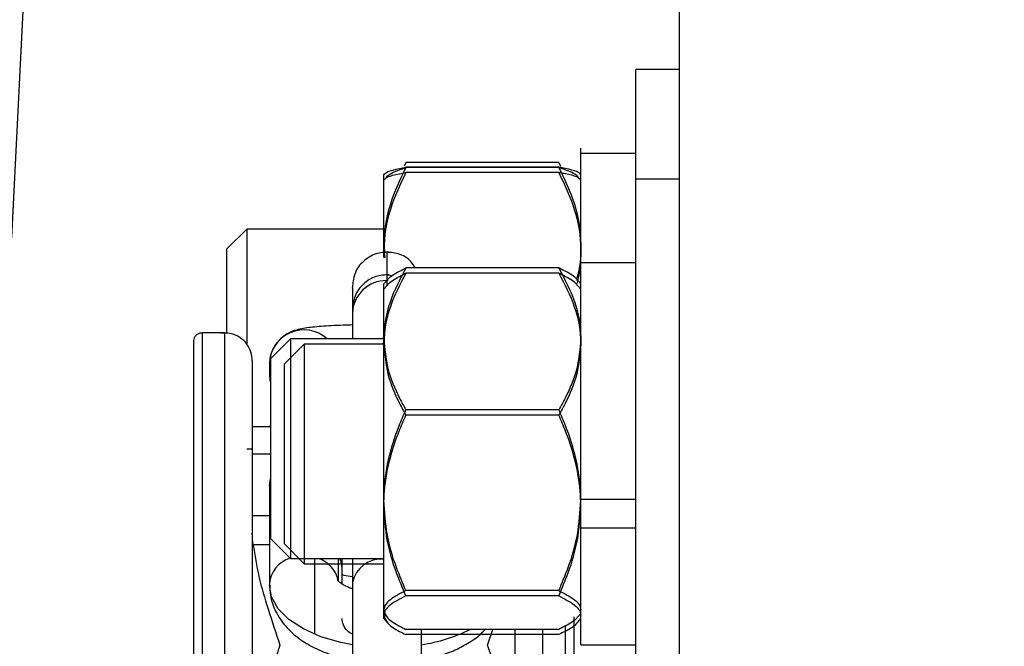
# Model space of a CAD drawing. Header units: inches. Extents: x 170 to 288, y 234 to 248.
# Tile 49 of 192: x 177.777 to 177.8517, y 244.2161 to 244.2637. Entities that reach past the tile are written whole.
import ezdxf

# ---------------------------------------------------------------- set-up
doc = ezdxf.new("R2010")
doc.units = ezdxf.units.IN
doc.header["$LTSCALE"] = 0.25
doc.header["$MEASUREMENT"] = 0
doc.layers.add('ANNOTATIONS', color=1, linetype='Continuous')
doc.layers.add('SLIM E GUIDE MOTOR LH', color=7, linetype='Continuous')
doc.styles.add('ARIAL', font='arial.ttf', dxfattribs={"height": 0.09375})
doc.dimstyles.new('STANDARD$0', dxfattribs={"dimtxt": 0.09375, "dimasz": 0.09375, "dimexe": 0.03125, "dimexo": 0.046875, "dimgap": 0.09, "dimtad": 0, "dimtih": 1, "dimtoh": 1, "dimdec": 4, "dimzin": 0, "dimdsep": 46, "dimtxsty": 'ARIAL', "dimcen": 0.09, "dimadec": 0, "dimazin": 0, "dimtfac": 1, "dimtdec": 4, "dimtofl": 0, "dimtmove": 0, "dimatfit": 1, "dimfxl": 1, "dimtolj": 1, "dimtzin": 0, "dimarcsym": 0})

# ---------------------------------------------------------------- blocks, each defined once
blk = doc.blocks.new('*D8')
at = {"layer": 'ANNOTATIONS', "color": 0, "lineweight": -2, "transparency": 16777216}
for p, q in [((177.4958005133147, 244.7789401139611), (177.4958005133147, 245.4337754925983)), ((178.1204172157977, 244.2824744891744), (178.1204172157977, 245.4337754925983)), ((177.4020505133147, 245.4025254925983), (177.3083005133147, 245.4025254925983)), ((178.2141672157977, 245.4025254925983), (178.3079172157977, 245.4025254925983))]:
    blk.add_line(p, q, dxfattribs=at)
at = {"layer": 'ANNOTATIONS', "color": 0, "transparency": 16777216}
for points in [[(177.4020505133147, 245.4181504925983), (177.4020505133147, 245.3869004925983), (177.4958005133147, 245.4025254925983)], [(178.2141672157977, 245.4181504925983), (178.2141672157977, 245.3869004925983), (178.1204172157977, 245.4025254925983)]]:
    blk.add_solid(points, dxfattribs=at)
at = {"layer": 'defpoints', "color": 0, "transparency": 16777216}
for p in [(178.1204172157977, 245.4025254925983), (177.4958005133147, 244.6851901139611), (178.1204172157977, 244.1887244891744)]:
    blk.add_point(p, dxfattribs=at)
at = {"layer": 'ANNOTATIONS', "color": 0, "transparency": 16777216, "insert": (177.8591191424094, 245.4025254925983), "char_height": 0.09375, "attachment_point": 5, "style": 'ARIAL'}
blk.add_mtext('\\A1;27 1/2"', dxfattribs=at)

msp = doc.modelspace()

# ---------------------------------------------------------------- linework, layer by layer
at = {"layer": 'SLIM E GUIDE MOTOR LH'}
for p, q in [((177.8270502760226, 244.1880811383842), (177.8270502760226, 245.1964911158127)), ((177.7763982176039, 244.2471228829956), (177.7786284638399, 244.2917423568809)), ((177.8270499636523, 244.2598808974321), (177.8237167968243, 244.2598808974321)), ((177.8237167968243, 244.2098975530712), (177.8237167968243, 244.2598808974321)), ((177.8195504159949, 244.2166444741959), (177.8195504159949, 244.2539278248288)), ((177.8237167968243, 244.2535308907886), (177.8195501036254, 244.2535308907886)), ((177.8195501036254, 244.2162475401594), (177.8195501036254, 244.2535308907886)), ((177.8062837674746, 244.2528472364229), (177.806157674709, 244.2525604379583)), ((177.8062834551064, 244.2524503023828), (177.8062036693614, 244.2522686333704)), ((177.8178833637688, 244.2524503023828), (177.8062834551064, 244.2524503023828)), ((177.8178836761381, 244.2528472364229), (177.8062837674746, 244.2528472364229)), ((177.8178836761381, 244.2524759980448), (177.8062837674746, 244.2524759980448)), ((177.8178833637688, 244.2524503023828), (177.817963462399, 244.2522686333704)), ((177.8178836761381, 244.2528472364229), (177.8180097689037, 244.2525604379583)), ((177.8046167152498, 244.2456194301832), (177.8046170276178, 244.2519277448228)), ((177.8178833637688, 244.2520790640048), (177.8062834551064, 244.2520790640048)), ((177.8270499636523, 244.2515642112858), (177.8237167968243, 244.2515642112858)), ((177.7942104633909, 244.2477778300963), (177.792683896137, 244.2462511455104)), ((177.8046170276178, 244.2477778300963), (177.7942104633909, 244.2477778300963)), ((177.7942104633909, 244.2477778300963), (177.7942104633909, 244.23906671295)), ((177.8046170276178, 244.2465308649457), (177.8046839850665, 244.2459918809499)), ((177.792683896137, 244.2462511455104), (177.792683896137, 244.2398831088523)), ((177.8046167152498, 244.2461339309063), (177.8046836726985, 244.2455949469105)), ((177.8048545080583, 244.2434805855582), (177.8048548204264, 244.2460417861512)), ((177.8237167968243, 244.2452142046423), (177.8195501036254, 244.2452142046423)), ((177.8052937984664, 244.2442368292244), (177.804690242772, 244.2443172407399)), ((177.8178833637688, 244.2444389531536), (177.8062834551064, 244.2444389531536)), ((177.8178836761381, 244.2448358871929), (177.8062837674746, 244.2448358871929)), ((177.8046167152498, 244.218230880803), (177.8046170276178, 244.2436277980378)), ((177.8048629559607, 244.2435164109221), (177.8046167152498, 244.2432308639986)), ((177.8048632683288, 244.2439133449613), (177.8046170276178, 244.2436277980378)), ((177.8195501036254, 244.2432308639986), (177.8193038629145, 244.2435164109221)), ((177.8195504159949, 244.2436277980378), (177.8193041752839, 244.2439133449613)), ((177.8022303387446, 244.2433058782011), (177.8022303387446, 244.2394611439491)), ((177.7925321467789, 244.2399052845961), (177.7908262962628, 244.2399052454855)), ((177.7975354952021, 244.2394611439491), (177.7960086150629, 244.2379344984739)), ((177.7985767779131, 244.2390642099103), (177.7970502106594, 244.2375375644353)), ((177.8046170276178, 244.2394611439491), (177.7975354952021, 244.2394611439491)), ((177.7975354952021, 244.2394611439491), (177.7975354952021, 244.2227944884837)), ((177.8046167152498, 244.2390642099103), (177.7985767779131, 244.2390642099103)), ((177.7985767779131, 244.2390642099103), (177.7985767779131, 244.2223975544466)), ((177.8046167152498, 244.2391012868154), (177.8043457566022, 244.2390642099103)), ((177.8046170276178, 244.2394982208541), (177.8043460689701, 244.2394611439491)), ((177.7959310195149, 244.2375194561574), (177.7959313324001, 244.2366206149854)), ((177.7960086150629, 244.2379344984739), (177.7960086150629, 244.2243211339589)), ((177.7970502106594, 244.2375375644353), (177.7970502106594, 244.2239241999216)), ((177.7960086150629, 244.2372527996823), (177.7959313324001, 244.2366206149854)), ((177.7959363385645, 244.2367874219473), (177.7959598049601, 244.2362551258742)), ((177.7960086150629, 244.2365453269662), (177.7959313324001, 244.2366206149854)), ((177.8178833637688, 244.2336712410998), (177.8062834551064, 244.2336712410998)), ((177.8178836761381, 244.234068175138), (177.8062837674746, 244.234068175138)), ((177.7960086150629, 244.2330037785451), (177.7959560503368, 244.2327856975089)), ((177.7960086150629, 244.2327856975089), (177.7946319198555, 244.2327856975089)), ((177.7942104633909, 244.2311111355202), (177.7946319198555, 244.2311111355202)), ((177.7946319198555, 244.2307402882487), (177.7960086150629, 244.2307402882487)), ((177.7959313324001, 244.228297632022), (177.7960086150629, 244.2288307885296)), ((177.7960086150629, 244.2288027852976), (177.7959691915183, 244.2282971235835)), ((177.7959313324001, 244.228297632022), (177.7959313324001, 244.2207994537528)), ((177.8195501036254, 244.2272894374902), (177.8237167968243, 244.2272894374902)), ((177.7959313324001, 244.2260269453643), (177.7946322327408, 244.2260269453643)), ((177.8195501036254, 244.2251309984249), (177.8237167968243, 244.2251309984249)), ((177.7960086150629, 244.2243211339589), (177.7975354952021, 244.2227944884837)), ((177.7947016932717, 244.2238506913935), (177.7959313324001, 244.2238507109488)), ((177.7970502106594, 244.2239241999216), (177.7985767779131, 244.2223975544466)), ((177.7975354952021, 244.2227944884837), (177.8046170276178, 244.2227944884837)), ((177.7993433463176, 244.2227944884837), (177.7993436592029, 244.21705106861)), ((177.8011806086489, 244.2211212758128), (177.8011806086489, 244.2227944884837)), ((177.7985767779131, 244.2223975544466), (177.8046167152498, 244.2223975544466)), ((177.8014431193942, 244.2208639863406), (177.8014431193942, 244.2220554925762)), ((177.8178836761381, 244.2203601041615), (177.8062837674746, 244.2203601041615)), ((177.8178833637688, 244.2199631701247), (177.8062834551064, 244.2199631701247)), ((177.8046167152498, 244.218230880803), (177.8048629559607, 244.2179453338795)), ((177.8046170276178, 244.2186278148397), (177.8048632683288, 244.2183422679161)), ((177.8193038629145, 244.2179453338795), (177.8195501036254, 244.218230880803)), ((177.8193041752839, 244.2183422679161), (177.8195504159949, 244.2186278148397)), ((177.8178836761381, 244.2174197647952), (177.8062837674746, 244.2174197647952)), ((177.8074802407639, 244.2107492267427), (177.8074799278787, 244.2174197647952)), ((177.8124813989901, 244.2162282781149), (177.812876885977, 244.2174197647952)), ((177.8178833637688, 244.2170228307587), (177.8062834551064, 244.2170228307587)), ((177.8195501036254, 244.2162475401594), (177.8237167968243, 244.2162475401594))]:
    msp.add_line(p, q, dxfattribs=at)
at = {"layer": 'SLIM E GUIDE MOTOR LH', "flags": 128}
for points in [[(177.7908262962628, 244.2399052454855), (177.7908262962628, 244.2227161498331), (177.7908266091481, 244.2186799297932), (177.7908266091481, 244.1992346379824), (177.7908269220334, 244.1963063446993)], [(177.7925321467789, 244.2399052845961), (177.7925321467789, 244.2331066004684), (177.7925324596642, 244.2304184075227), (177.7925324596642, 244.2111343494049), (177.7925327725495, 244.2062637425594), (177.7925327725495, 244.1923418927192)], [(177.8022306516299, 244.2227944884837), (177.8022306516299, 244.2097839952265), (177.8022309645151, 244.2086953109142)], [(177.8022306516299, 244.2162546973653), (177.8013592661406, 244.2164208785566), (177.7998392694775, 244.2168588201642), (177.7985066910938, 244.2174482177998), (177.7974131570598, 244.2181663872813), (177.7966005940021, 244.2189857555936), (177.7961002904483, 244.2198748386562), (177.7959313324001, 244.2207994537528)], [(177.816680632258, 244.1353064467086), (177.816680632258, 244.1475653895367), (177.8166803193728, 244.1537488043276), (177.8166803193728, 244.1722990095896), (177.8166800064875, 244.1783643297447), (177.8166800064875, 244.1901089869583), (177.8166796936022, 244.1957210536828), (177.8166796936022, 244.2111347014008), (177.8166793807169, 244.2157002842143), (177.8166793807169, 244.2174197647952)], [(177.8183867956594, 244.130751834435), (177.8183867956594, 244.1385592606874), (177.8183864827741, 244.1447178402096), (177.8183864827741, 244.1635105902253), (177.8183861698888, 244.1697579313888), (177.8183861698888, 244.1820073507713), (177.8183858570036, 244.1879375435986), (177.8183858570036, 244.2045360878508), (177.8183855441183, 244.209563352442), (177.8183855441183, 244.2177255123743)]]:
    msp.add_lwpolyline(points, dxfattribs=at)
at = {"layer": 'SLIM E GUIDE MOTOR LH'}
for centre, radius, start, end in [((177.8047901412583, 244.2413176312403), 0.00256070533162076, 88.55264974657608, 178.478504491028), ((177.7985561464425, 244.2375144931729), 0.002625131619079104, 47.86311297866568, 179.891678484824), ((177.7981667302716, 244.2206870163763), 0.002238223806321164, 107.2009922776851, 177.1205293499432), ((177.7989305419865, 244.2206539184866), 0.002270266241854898, 11.49582455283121, 70.53956804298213), ((177.7998521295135, 244.222047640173), 0.001591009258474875, 0.2827836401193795, 27.99652129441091), ((177.8044455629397, 244.220487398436), 0.002268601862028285, 85.66535658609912, 167.5098488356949), ((177.805701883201, 244.2282213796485), 0.01209797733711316, 278.451397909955, 296.7670845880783)]:
    msp.add_arc(centre, radius, start, end, dxfattribs=at)
for points, knots in [([(177.8062837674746, 244.2524759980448), (177.8058459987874, 244.2515515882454), (177.8049545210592, 244.2496691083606), (177.8046195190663, 244.2476132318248), (177.804617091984, 244.2465588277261), (177.8046170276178, 244.2465308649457)], [0, 0, 0, 0, 0.4843442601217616, 0.986324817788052, 1, 1, 1, 1]), ([(177.8046170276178, 244.251905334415), (177.8046804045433, 244.2519852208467), (177.8048094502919, 244.2521478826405), (177.8055571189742, 244.2523369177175), (177.8061200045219, 244.2524446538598), (177.8062837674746, 244.2524759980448)], [0, 0, 0, 0, 0.4062879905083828, 0.8272685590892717, 1, 1, 1, 1]), ([(177.8047597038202, 244.2516188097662), (177.804799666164, 244.2516960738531), (177.8049168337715, 244.2519226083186), (177.8055605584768, 244.2521990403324), (177.8061205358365, 244.2523936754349), (177.8062834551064, 244.2524503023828)], [0, 0, 0, 0, 0.2684808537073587, 0.7871725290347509, 1, 1, 1, 1]), ([(177.819407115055, 244.2516188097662), (177.8193671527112, 244.2516960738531), (177.8192499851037, 244.2519226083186), (177.8186062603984, 244.2521990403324), (177.8180462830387, 244.2523936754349), (177.8178833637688, 244.2524503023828)], [0, 0, 0, 0, 0.2684808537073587, 0.7871725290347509, 1, 1, 1, 1]), ([(177.8178836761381, 244.2524759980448), (177.8183214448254, 244.2515515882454), (177.8192129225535, 244.2496691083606), (177.8195479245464, 244.2476132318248), (177.8195503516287, 244.2465588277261), (177.8195504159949, 244.2465308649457)], [0, 0, 0, 0, 0.4843442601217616, 0.986324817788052, 1, 1, 1, 1]), ([(177.8195504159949, 244.251905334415), (177.8194870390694, 244.2519852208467), (177.8193579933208, 244.2521478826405), (177.8186103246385, 244.2523369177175), (177.8180474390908, 244.2524446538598), (177.8178836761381, 244.2524759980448)], [0, 0, 0, 0, 0.4062879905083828, 0.8272685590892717, 1, 1, 1, 1]), ([(177.8062834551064, 244.2520790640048), (177.8058456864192, 244.2511546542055), (177.8049542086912, 244.2492721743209), (177.8046192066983, 244.2472162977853), (177.804616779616, 244.2461618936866), (177.8046167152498, 244.2461339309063)], [0, 0, 0, 0, 0.4843442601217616, 0.986324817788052, 1, 1, 1, 1]), ([(177.8046167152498, 244.251508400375), (177.8046800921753, 244.2515882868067), (177.8048091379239, 244.2517509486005), (177.8055568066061, 244.2519399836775), (177.8061196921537, 244.2520477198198), (177.8062834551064, 244.2520790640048)], [0, 0, 0, 0, 0.4062879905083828, 0.8272685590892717, 1, 1, 1, 1]), ([(177.8178833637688, 244.2520790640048), (177.8183211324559, 244.2511546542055), (177.819212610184, 244.2492721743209), (177.8195476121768, 244.2472162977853), (177.8195500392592, 244.2461618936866), (177.8195501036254, 244.2461339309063)], [0, 0, 0, 0, 0.4843442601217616, 0.986324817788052, 1, 1, 1, 1]), ([(177.8195501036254, 244.251508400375), (177.8194867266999, 244.2515882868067), (177.8193576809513, 244.2517509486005), (177.818610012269, 244.2519399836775), (177.8180471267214, 244.2520477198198), (177.8178833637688, 244.2520790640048)], [0, 0, 0, 0, 0.4062879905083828, 0.8272685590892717, 1, 1, 1, 1]), ([(177.8195504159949, 244.2465308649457), (177.8195350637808, 244.2456898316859), (177.8195193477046, 244.2448288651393), (177.8192289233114, 244.2440121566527), (177.8192221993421, 244.2439932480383)], [0, 0, 0, 0, 0.9768477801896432, 1, 1, 1, 1]), ([(177.805019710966, 244.2460366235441), (177.8046760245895, 244.2460205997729), (177.803957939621, 244.2459871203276), (177.8030053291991, 244.2453613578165), (177.802361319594, 244.2445548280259), (177.8021948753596, 244.2431225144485), (177.8022400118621, 244.2434439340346), (177.8022277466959, 244.2430588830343), (177.8022310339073, 244.2426403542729), (177.8022301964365, 244.2420637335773), (177.802230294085, 244.2415984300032), (177.8022303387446, 244.2413856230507)], [0, 0, 0, 0, 0.1083218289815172, 0.226323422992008, 0.3443369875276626, 0.452646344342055, 0.5656698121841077, 0.678695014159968, 0.7917186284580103, 0.9047423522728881, 0.9999999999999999, 0.9999999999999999, 0.9999999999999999, 0.9999999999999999]), ([(177.8069927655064, 244.2448358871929), (177.8068888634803, 244.2450087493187), (177.8065929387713, 244.2455010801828), (177.8057411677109, 244.2459755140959), (177.8050303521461, 244.2460168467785), (177.804690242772, 244.2460366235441)], [0, 0, 0, 0, 0.2200854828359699, 0.6268283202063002, 1, 1, 1, 1]), ([(177.8195501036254, 244.2461339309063), (177.8195347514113, 244.2452928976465), (177.8195190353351, 244.2444319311), (177.819228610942, 244.2436152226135), (177.8192218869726, 244.2435963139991)], [0, 0, 0, 0, 0.9768477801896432, 1, 1, 1, 1]), ([(177.805019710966, 244.2443172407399), (177.8046758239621, 244.2442995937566), (177.8039573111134, 244.2442627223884), (177.8030080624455, 244.2436643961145), (177.8023515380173, 244.2427545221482), (177.802269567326, 244.2420397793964), (177.8022303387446, 244.2416977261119)], [0, 0, 0, 0, 0.2393076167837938, 0.5000060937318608, 0.7607187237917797, 1, 1, 1, 1]), ([(177.8062834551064, 244.2444389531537), (177.8058456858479, 244.2436018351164), (177.8049542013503, 244.241897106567), (177.8046192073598, 244.2400351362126), (177.8046167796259, 244.2390804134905), (177.8046167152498, 244.2390550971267)], [0, 0, 0, 0, 0.4843419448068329, 0.9863263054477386, 1, 1, 1, 1]), ([(177.8062837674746, 244.2448358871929), (177.8058459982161, 244.2439987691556), (177.8049545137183, 244.242294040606), (177.8046195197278, 244.2404320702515), (177.804617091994, 244.2394773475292), (177.8046170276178, 244.2394520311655)], [0, 0, 0, 0, 0.4843419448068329, 0.9863263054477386, 1, 1, 1, 1]), ([(177.8048832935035, 244.2434989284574), (177.8048957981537, 244.2435267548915), (177.805003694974, 244.2437668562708), (177.8055667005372, 244.2440804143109), (177.8061219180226, 244.2443581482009), (177.8062834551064, 244.2444389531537)], [0, 0, 0, 0, 0.08504328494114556, 0.733799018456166, 0.9999999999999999, 0.9999999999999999, 0.9999999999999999, 0.9999999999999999]), ([(177.8048836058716, 244.2438958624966), (177.8048961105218, 244.2439236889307), (177.8050040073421, 244.2441637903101), (177.8055670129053, 244.2444773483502), (177.8061222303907, 244.2447550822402), (177.8062837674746, 244.2448358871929)], [0, 0, 0, 0, 0.08504328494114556, 0.733799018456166, 0.9999999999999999, 0.9999999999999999, 0.9999999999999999, 0.9999999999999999]), ([(177.8178833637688, 244.2444389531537), (177.8183211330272, 244.2436018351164), (177.8192126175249, 244.241897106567), (177.8195476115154, 244.2400351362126), (177.8195500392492, 244.2390804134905), (177.8195501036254, 244.2390550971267)], [0, 0, 0, 0, 0.4843419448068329, 0.9863263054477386, 1, 1, 1, 1]), ([(177.8192838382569, 244.2434989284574), (177.8192712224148, 244.2435267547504), (177.8191623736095, 244.2437668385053), (177.8186002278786, 244.2440804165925), (177.8180449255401, 244.2443581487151), (177.8178833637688, 244.2444389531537)], [0, 0, 0, 0, 0.08504929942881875, 0.7338007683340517, 0.9999999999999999, 0.9999999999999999, 0.9999999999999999, 0.9999999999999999]), ([(177.8178836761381, 244.2448358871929), (177.8183214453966, 244.2439987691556), (177.8192129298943, 244.242294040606), (177.8195479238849, 244.2404320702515), (177.8195503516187, 244.2394773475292), (177.8195504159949, 244.2394520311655)], [0, 0, 0, 0, 0.4843419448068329, 0.9863263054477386, 1, 1, 1, 1]), ([(177.8192841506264, 244.2438958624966), (177.8192715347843, 244.2439236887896), (177.8191626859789, 244.2441637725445), (177.818600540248, 244.2444773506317), (177.8180452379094, 244.2447550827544), (177.8178836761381, 244.2448358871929)], [0, 0, 0, 0, 0.08504929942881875, 0.7338007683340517, 0.9999999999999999, 0.9999999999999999, 0.9999999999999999, 0.9999999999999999]), ([(177.8022747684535, 244.2405102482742), (177.802018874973, 244.2405028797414), (177.8014424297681, 244.2404862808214), (177.8006309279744, 244.2404486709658), (177.7998544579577, 244.240399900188), (177.7991953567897, 244.2403423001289), (177.7986347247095, 244.2402725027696), (177.7981536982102, 244.2401852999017), (177.7976043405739, 244.240022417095), (177.7970051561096, 244.2396863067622), (177.7964709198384, 244.2391868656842), (177.796038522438, 244.2384414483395), (177.7959173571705, 244.2377686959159), (177.7959342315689, 244.2373988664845), (177.7959363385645, 244.2373526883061)], [0, 0, 0, 0, 0.08096175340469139, 0.1823806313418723, 0.2846214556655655, 0.385245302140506, 0.4833911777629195, 0.5827479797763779, 0.6718580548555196, 0.7354837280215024, 0.8041738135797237, 0.8909743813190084, 0.9863866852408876, 1, 1, 1, 1]), ([(177.7908297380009, 244.2398985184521), (177.790804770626, 244.239900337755), (177.7907082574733, 244.2399073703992), (177.7905391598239, 244.2398504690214), (177.7903527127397, 244.2397232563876), (177.7902226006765, 244.2395359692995), (177.7901742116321, 244.2393681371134), (177.7901707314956, 244.2392728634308), (177.7901698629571, 244.2392490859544)], [0, 0, 0, 0, 0.07266579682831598, 0.280894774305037, 0.5016649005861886, 0.7224443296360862, 0.9307303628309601, 1, 1, 1, 1]), ([(177.7946319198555, 244.2378055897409), (177.7946127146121, 244.2380201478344), (177.7945727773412, 244.2384663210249), (177.7942445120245, 244.2390851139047), (177.7937073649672, 244.2395991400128), (177.7930001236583, 244.2399133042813), (177.7924867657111, 244.2398943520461), (177.7922436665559, 244.2398853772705)], [0, 0, 0, 0, 0.1796752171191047, 0.3736343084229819, 0.5723816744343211, 0.7975025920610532, 1, 1, 1, 1]), ([(177.7901698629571, 244.2392407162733), (177.7901698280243, 244.239113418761), (177.7901697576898, 244.2388571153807), (177.7901702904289, 244.2367189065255), (177.7901701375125, 244.2333240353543), (177.7901702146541, 244.2286153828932), (177.7901700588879, 244.2226972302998), (177.7901706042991, 244.2156851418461), (177.790170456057, 244.2076195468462), (177.7901704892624, 244.2015792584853), (177.7901704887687, 244.19810017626), (177.7901704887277, 244.1978111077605)], [0, 0, 0, 0, 0.122228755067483, 0.2460978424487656, 0.3698289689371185, 0.4935674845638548, 0.6174365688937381, 0.7411679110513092, 0.8649070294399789, 0.9887754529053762, 1, 1, 1, 1]), ([(177.8046167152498, 244.2390550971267), (177.8046800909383, 244.2383015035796), (177.8048091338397, 244.2367670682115), (177.8055568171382, 244.234982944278), (177.8061196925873, 244.233966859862), (177.8062834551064, 244.2336712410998)], [0, 0, 0, 0, 0.4062876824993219, 0.8272658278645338, 0.9999999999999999, 0.9999999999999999, 0.9999999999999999, 0.9999999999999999]), ([(177.8046170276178, 244.2394520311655), (177.8046804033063, 244.2386984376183), (177.8048094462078, 244.23716400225), (177.8055571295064, 244.2353798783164), (177.8061200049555, 244.2343637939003), (177.8062837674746, 244.234068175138)], [0, 0, 0, 0, 0.4062876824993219, 0.8272658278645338, 0.9999999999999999, 0.9999999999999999, 0.9999999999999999, 0.9999999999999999]), ([(177.8195501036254, 244.2390550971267), (177.8194867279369, 244.2383015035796), (177.8193576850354, 244.2367670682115), (177.8186100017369, 244.234982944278), (177.8180471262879, 244.233966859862), (177.8178833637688, 244.2336712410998)], [0, 0, 0, 0, 0.4062876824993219, 0.8272658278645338, 0.9999999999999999, 0.9999999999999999, 0.9999999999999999, 0.9999999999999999]), ([(177.8195504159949, 244.2394520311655), (177.8194870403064, 244.2386984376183), (177.8193579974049, 244.23716400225), (177.8186103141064, 244.2353798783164), (177.8180474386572, 244.2343637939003), (177.8178836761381, 244.234068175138)], [0, 0, 0, 0, 0.4062876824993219, 0.8272658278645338, 0.9999999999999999, 0.9999999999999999, 0.9999999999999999, 0.9999999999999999]), ([(177.7946319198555, 244.2378054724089), (177.7946319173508, 244.2376794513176), (177.7946319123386, 244.2374272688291), (177.794631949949, 244.2353208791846), (177.7946318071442, 244.2319859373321), (177.7946323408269, 244.2273598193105), (177.7946322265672, 244.2215511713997), (177.7946321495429, 244.2146469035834), (177.7946325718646, 244.2067865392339), (177.7946328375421, 244.1980422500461), (177.7946317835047, 244.1914651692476), (177.7946327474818, 244.1877296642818), (177.7946328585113, 244.1872994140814)], [0, 0, 0, 0, 0.1094845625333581, 0.2190910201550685, 0.3285824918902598, 0.438067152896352, 0.5476738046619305, 0.6571652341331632, 0.7666501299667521, 0.876256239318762, 0.9857473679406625, 1, 1, 1, 1]), ([(177.8046167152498, 244.2268172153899), (177.8046184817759, 244.2269742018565), (177.8046300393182, 244.2280012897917), (177.8049038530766, 244.2299179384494), (177.8055704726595, 244.232035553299), (177.8061071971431, 244.2332668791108), (177.8062834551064, 244.2336712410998)], [0, 0, 0, 0, 0.06653048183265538, 0.4352773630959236, 0.8145475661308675, 1, 1, 1, 1]), ([(177.8046170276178, 244.2272141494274), (177.804618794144, 244.227371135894), (177.8046303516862, 244.2283982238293), (177.8049041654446, 244.2303148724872), (177.8055707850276, 244.232432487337), (177.8061075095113, 244.233663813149), (177.8062837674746, 244.234068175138)], [0, 0, 0, 0, 0.06653048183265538, 0.4352773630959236, 0.8145475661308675, 1, 1, 1, 1]), ([(177.8195501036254, 244.2268172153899), (177.8195483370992, 244.2269742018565), (177.819536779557, 244.2280012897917), (177.8192629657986, 244.2299179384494), (177.8185963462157, 244.232035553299), (177.8180596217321, 244.2332668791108), (177.8178833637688, 244.2336712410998)], [0, 0, 0, 0, 0.06653048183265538, 0.4352773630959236, 0.8145475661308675, 1, 1, 1, 1]), ([(177.8195504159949, 244.2272141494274), (177.8195486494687, 244.227371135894), (177.8195370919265, 244.2283982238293), (177.8192632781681, 244.2303148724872), (177.8185966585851, 244.232432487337), (177.8180599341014, 244.233663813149), (177.8178836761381, 244.234068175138)], [0, 0, 0, 0, 0.06653048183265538, 0.4352773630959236, 0.8145475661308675, 1, 1, 1, 1]), ([(177.8062837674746, 244.2203601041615), (177.8060361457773, 244.2209404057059), (177.8054502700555, 244.2223134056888), (177.8047746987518, 244.224601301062), (177.8046700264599, 244.2263358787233), (177.8046170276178, 244.2272141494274)], [0, 0, 0, 0, 0.2654590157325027, 0.6280790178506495, 1, 1, 1, 1]), ([(177.8178836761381, 244.2203601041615), (177.8181312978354, 244.2209404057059), (177.8187171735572, 244.2223134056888), (177.8193927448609, 244.224601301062), (177.8194974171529, 244.2263358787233), (177.8195504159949, 244.2272141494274)], [0, 0, 0, 0, 0.2654590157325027, 0.6280790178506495, 1, 1, 1, 1]), ([(177.8062834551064, 244.2199631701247), (177.8060358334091, 244.220543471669), (177.8054499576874, 244.2219164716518), (177.8047743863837, 244.2242043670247), (177.8046697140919, 244.2259389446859), (177.8046167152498, 244.2268172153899)], [0, 0, 0, 0, 0.2654590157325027, 0.6280790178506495, 1, 1, 1, 1]), ([(177.8178833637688, 244.2199631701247), (177.818130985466, 244.220543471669), (177.8187168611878, 244.2219164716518), (177.8193924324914, 244.2242043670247), (177.8194971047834, 244.2259389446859), (177.8195501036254, 244.2268172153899)], [0, 0, 0, 0, 0.2654590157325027, 0.6280790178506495, 1, 1, 1, 1]), ([(177.7947016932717, 244.2238506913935), (177.7946777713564, 244.2240249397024), (177.7946442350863, 244.2242692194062), (177.7946349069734, 244.2246114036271), (177.7946322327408, 244.2247095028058)], [0, 0, 0, 0, 0.7133147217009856, 1, 1, 1, 1]), ([(177.7947016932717, 244.2238506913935), (177.794829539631, 244.2230392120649), (177.7950876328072, 244.2214010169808), (177.7958479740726, 244.2188624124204), (177.7964268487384, 244.2171348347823), (177.7967320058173, 244.216224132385)], [0, 0, 0, 0, 0.3170004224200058, 0.6399528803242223, 1, 1, 1, 1]), ([(177.8014431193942, 244.2220554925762), (177.8014431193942, 244.22226526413), (177.8014431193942, 244.2224767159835), (177.8014431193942, 244.2227919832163), (177.8014431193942, 244.2227944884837)], [0, 0, 0, 0, 0.9920535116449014, 1, 1, 1, 1]), ([(177.8022306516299, 244.2204942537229), (177.8021971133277, 244.2205043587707), (177.8019482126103, 244.2205793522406), (177.8015993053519, 244.220756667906), (177.8012494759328, 244.2209731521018), (177.8011089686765, 244.2211233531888), (177.8011159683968, 244.2211132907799), (177.8011183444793, 244.2211098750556)], [0, 0, 0, 0, 0.04247856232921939, 0.3152498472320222, 0.5870728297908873, 0.8598302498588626, 1, 1, 1, 1]), ([(177.8014431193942, 244.2215727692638), (177.8014852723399, 244.2215619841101), (177.8017354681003, 244.2214979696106), (177.8020058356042, 244.2214612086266), (177.8022306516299, 244.2214306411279)], [0, 0, 0, 0, 0.1684798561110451, 1, 1, 1, 1]), ([(177.795961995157, 244.2207830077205), (177.7959644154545, 244.2205238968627), (177.7959708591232, 244.2198340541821), (177.796368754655, 244.2187495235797), (177.7971107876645, 244.2176349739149), (177.7981290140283, 244.2167123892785), (177.7993348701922, 244.2159819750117), (177.8005689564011, 244.2154859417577), (177.8015526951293, 244.2152054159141), (177.8020806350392, 244.2151105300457), (177.8022306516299, 244.2150835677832)], [0, 0, 0, 0, 0.08751297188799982, 0.2329897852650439, 0.3845611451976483, 0.5420538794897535, 0.6927769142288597, 0.8428516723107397, 0.9553455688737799, 1, 1, 1, 1]), ([(177.8062837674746, 244.2203601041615), (177.8058459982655, 244.2201315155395), (177.8049545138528, 244.2196660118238), (177.8046195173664, 244.2191575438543), (177.8046170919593, 244.2188968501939), (177.8046170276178, 244.2188899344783)], [0, 0, 0, 0, 0.4843390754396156, 0.9863204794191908, 0.9999999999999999, 0.9999999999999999, 0.9999999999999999, 0.9999999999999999]), ([(177.8178836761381, 244.2203601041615), (177.8183214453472, 244.2201315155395), (177.8192129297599, 244.2196660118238), (177.8195479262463, 244.2191575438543), (177.8195503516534, 244.2188968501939), (177.8195504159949, 244.2188899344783)], [0, 0, 0, 0, 0.4843390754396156, 0.9863204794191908, 0.9999999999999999, 0.9999999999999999, 0.9999999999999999, 0.9999999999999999]), ([(177.8062834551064, 244.2199631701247), (177.8058456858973, 244.2197345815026), (177.8049542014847, 244.219269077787), (177.8046192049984, 244.2187606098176), (177.8046167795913, 244.2184999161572), (177.8046167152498, 244.2184930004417)], [0, 0, 0, 0, 0.4843390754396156, 0.9863204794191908, 0.9999999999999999, 0.9999999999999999, 0.9999999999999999, 0.9999999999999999]), ([(177.8178833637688, 244.2199631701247), (177.8183211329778, 244.2197345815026), (177.8192126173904, 244.219269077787), (177.8195476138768, 244.2187606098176), (177.8195500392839, 244.2184999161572), (177.8195501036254, 244.2184930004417)], [0, 0, 0, 0, 0.4843390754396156, 0.9863204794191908, 0.9999999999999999, 0.9999999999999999, 0.9999999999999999, 0.9999999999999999]), ([(177.8046170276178, 244.2188899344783), (177.8046804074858, 244.2186841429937), (177.8048094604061, 244.218265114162), (177.8055571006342, 244.2177779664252), (177.8061200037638, 244.2175004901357), (177.8062837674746, 244.2174197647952)], [0, 0, 0, 0, 0.4062862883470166, 0.8272726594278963, 0.9999999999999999, 0.9999999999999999, 0.9999999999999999, 0.9999999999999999]), ([(177.8022306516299, 244.2170496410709), (177.8020960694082, 244.2171260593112), (177.8018022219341, 244.2172929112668), (177.801503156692, 244.2177326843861), (177.8014625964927, 244.2180834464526), (177.8014431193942, 244.2182518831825)], [0, 0, 0, 0, 0.3051884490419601, 0.6663499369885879, 1, 1, 1, 1]), ([(177.8046167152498, 244.2184930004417), (177.8046800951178, 244.2182872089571), (177.8048091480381, 244.2178681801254), (177.8055567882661, 244.2173810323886), (177.8061196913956, 244.2171035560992), (177.8062834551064, 244.2170228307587)], [0, 0, 0, 0, 0.4062862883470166, 0.8272726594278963, 0.9999999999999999, 0.9999999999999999, 0.9999999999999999, 0.9999999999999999]), ([(177.8192838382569, 244.2179628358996), (177.8192712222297, 244.2179350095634), (177.8191623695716, 244.217694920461), (177.8186002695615, 244.217381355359), (177.818044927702, 244.2171036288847), (177.8178833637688, 244.2170228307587)], [0, 0, 0, 0, 0.08504932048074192, 0.7338161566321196, 1, 1, 1, 1]), ([(177.8192841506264, 244.2183597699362), (177.8192715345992, 244.2183319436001), (177.8191626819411, 244.2180918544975), (177.8186005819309, 244.2177782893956), (177.8180452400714, 244.2175005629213), (177.8178836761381, 244.2174197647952)], [0, 0, 0, 0, 0.08504932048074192, 0.7338161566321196, 1, 1, 1, 1]), ([(177.8190429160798, 244.1290248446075), (177.8190429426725, 244.1316464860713), (177.8190430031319, 244.1376068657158), (177.8190424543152, 244.1473728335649), (177.8190427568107, 244.1580129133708), (177.8190421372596, 244.1686653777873), (177.8190424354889, 244.1791307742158), (177.8190418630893, 244.1892283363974), (177.8190419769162, 244.1988077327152), (177.8190420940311, 244.2076224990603), (177.8190416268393, 244.2142069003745), (177.8190416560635, 244.2174345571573), (177.8190416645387, 244.2183706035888)], [0, 0, 0, 0, 0.08546226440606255, 0.1943009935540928, 0.3030204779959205, 0.4117463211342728, 0.5205866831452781, 0.6293060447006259, 0.7380322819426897, 0.8468725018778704, 0.9555917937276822, 1, 1, 1, 1]), ([(177.8074799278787, 244.2150814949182), (177.8075563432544, 244.2150944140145), (177.8080449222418, 244.2151770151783), (177.8089135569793, 244.2154154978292), (177.8100667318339, 244.2158435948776), (177.8111376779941, 244.2164345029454), (177.8119006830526, 244.216959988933), (177.8122272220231, 244.2173438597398), (177.8122917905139, 244.2174197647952)], [0, 0, 0, 0, 0.03953548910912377, 0.2527790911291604, 0.4701411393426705, 0.7015209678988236, 0.9409799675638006, 1, 1, 1, 1]), ([(177.8145808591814, 244.1401319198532), (177.8145808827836, 244.1426062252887), (177.8145809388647, 244.1484854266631), (177.8145803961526, 244.1580189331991), (177.8145807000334, 244.1684712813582), (177.8145800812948, 244.1787539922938), (177.8145803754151, 244.1886716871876), (177.8145798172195, 244.198080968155), (177.8145798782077, 244.2067408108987), (177.8145801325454, 244.2132519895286), (177.814579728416, 244.2164607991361), (177.8145796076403, 244.2174197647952)], [0, 0, 0, 0, 0.08911073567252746, 0.2117361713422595, 0.3343546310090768, 0.457108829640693, 0.5797344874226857, 0.7023529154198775, 0.8251071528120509, 0.9477325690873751, 1, 1, 1, 1]), ([(177.7967320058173, 244.216224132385), (177.7965582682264, 244.2157101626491), (177.7962511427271, 244.2148015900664), (177.7958170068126, 244.2134744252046), (177.7954503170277, 244.2122351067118), (177.7951963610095, 244.2113261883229), (177.7950945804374, 244.2108343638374), (177.7950812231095, 244.2107698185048)], [0, 0, 0, 0, 0.2835008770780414, 0.5011600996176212, 0.7312912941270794, 0.9647356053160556, 1, 1, 1, 1]), ([(177.8141240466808, 244.2107701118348), (177.8140737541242, 244.2109994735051), (177.8139125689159, 244.21173456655), (177.813547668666, 244.2129754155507), (177.8130443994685, 244.2145649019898), (177.8126770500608, 244.2156502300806), (177.8124813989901, 244.2162282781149)], [0, 0, 0, 0, 0.1253363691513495, 0.4016969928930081, 0.681342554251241, 1, 1, 1, 1])]:
    msp.add_open_spline(points, degree=3, knots=knots, dxfattribs=at)

# ---------------------------------------------------------------- dimensions: what is measured, and where the dimension line sits
at = {"layer": 'ANNOTATIONS'}
dim = msp.add_linear_dim(base=(178.1204172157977, 245.4025254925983), p1=(177.4958005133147, 244.6851901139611), p2=(178.1204172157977, 244.1887244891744), text='27 1/2"', dimstyle='STANDARD$0', override={"dimexo": 0.09375}, dxfattribs=at)
dim.commit()
dim.dimension.update_dxf_attribs({"geometry": '*D8', "text_midpoint": (177.8591191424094, 245.4025254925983), "dimtype": 160})

doc.saveas('drawing.dxf')
